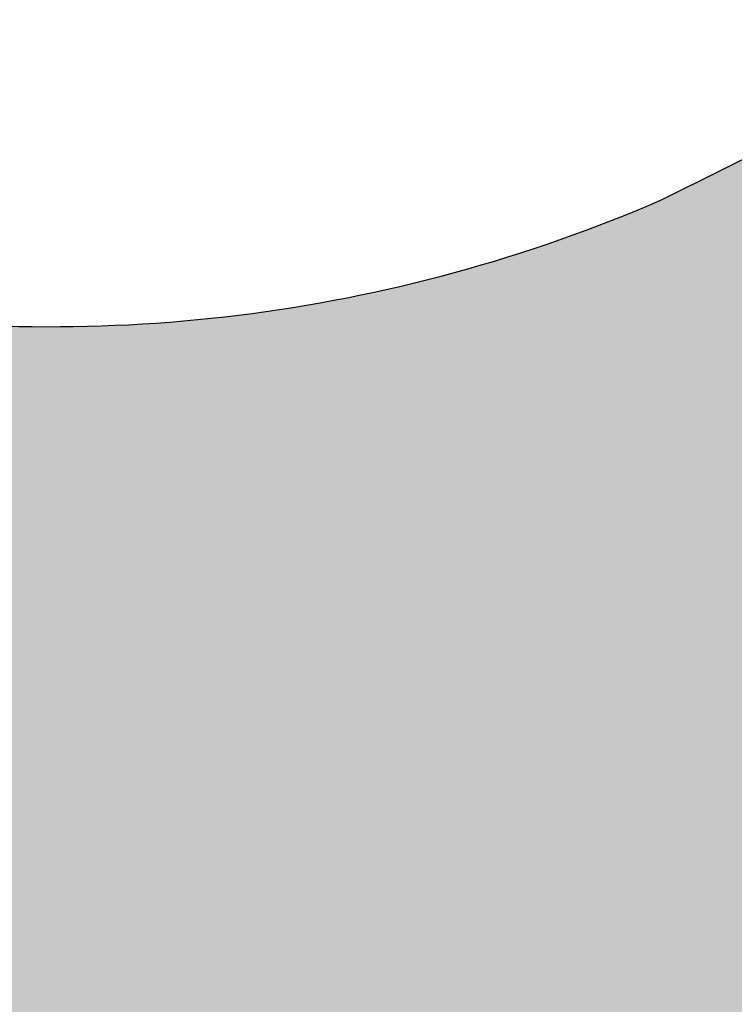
# Model space of a CAD drawing. Header units: feet. Extents: x 1609737 to 1611449, y 574802 to 575794.
# Tile 69 of 256: x 1610292 to 1610307, y 575079 to 575099. Entities that reach past the tile are written whole.
import ezdxf

# ---------------------------------------------------------------- set-up
doc = ezdxf.new("R2010")
doc.units = ezdxf.units.FT
doc.header["$MEASUREMENT"] = 0
doc.layers.add('C-GROUTED-BLDR-HTCH-SINGLE', color=79, linetype='Continuous')

msp = doc.modelspace()

# ---------------------------------------------------------------- hatches: boundary and pattern name
at = {"layer": 'C-GROUTED-BLDR-HTCH-SINGLE'}
h = msp.add_hatch(color=256, dxfattribs=at)
h.dxf.hatch_style = 1
edge = h.paths.add_edge_path()
edge.add_arc((1610316.381, 575074.709), 23.37, 93.1622, 111.8726, ccw=False)
edge.add_arc((1610315.832, 574913.612), 184.433, 85.39846, 90.22995, ccw=False)
edge.add_line((1610330.629, 575097.451), (1610331.589, 575096.006))
edge.add_arc((1610329.734, 575094.819), 2.202, -34.1086, 32.6133, ccw=False)
edge.add_line((1610331.558, 575093.584), (1610330.131, 575093.396))
edge.add_line((1610330.131, 575093.396), (1610327.538, 575093.014))
edge.add_arc((1610353.77, 574938.136), 157.084, 99.61297, 104.32873)
edge.add_arc((1610318.704, 575074.271), 16.508, 103.343, 123.1728)
edge.add_arc((1610297.059, 575085.941), 12.793, -15.5635, 9.665, ccw=False)
edge.add_arc((1610325.684, 575077.968), 16.921, 164.4365, 210.9882)
edge.add_arc((1610300.754, 575062.996), 12.159, -28.8258, 30.9882, ccw=False)
edge.add_arc((1610321.086, 575051.807), 11.048, 151.1742, 207.3019)
edge.add_arc((1610298.441, 575146.193), 100.277, 257.71488, 277.34975, ccw=False)
edge.add_line((1610277.104, 575048.212), (1610285.344, 575074.63))
edge.add_arc((1610291.44, 575075.229), 6.125, 141.7103, 185.6097, ccw=False)
edge.add_arc((1610278.48, 575084.816), 10, 324.6099, 343.2136)
edge.add_arc((1610289.634, 575117.305), 35.413, 265.1157, 267.443, ccw=False)
edge.add_arc((1610297.939, 575146.598), 65.562, 224.5965, 260.0569, ccw=False)
edge.add_arc((1610198.471, 575061.064), 65.929, 36.81036, 38.74971)
edge.add_line((1610249.887, 575102.33), (1610248.789, 575103.656))
edge.add_arc((1610246.11, 575101.798), 3.26, 34.7407, 103.092)
edge.add_arc((1610245.109, 575108.588), 3.624, 203.5718, 274.1509, ccw=False)
edge.add_line((1610241.787, 575107.139), (1610242.013, 575108.113))
edge.add_line((1610242.013, 575108.113), (1610236.159, 575109.46))
edge.add_line((1610236.159, 575109.46), (1610236.171, 575109.467))
edge.add_line((1610236.171, 575109.467), (1610236.173, 575109.464))
edge.add_line((1610236.173, 575109.464), (1610235.539, 575110.459))
edge.add_line((1610235.539, 575110.459), (1610233.521, 575113.688))
edge.add_line((1610233.521, 575113.688), (1610231.506, 575116.918))
edge.add_line((1610231.506, 575116.918), (1610230.884, 575117.916))
edge.add_line((1610230.884, 575117.916), (1610232.251, 575123.682))
edge.add_arc((1610232.104, 575125.324), 1.649, 275.1319, 345.537)
edge.add_arc((1610236.268, 575123.818), 2.791, 109.5743, 156.9172, ccw=False)
edge.add_arc((1610233.473, 575131.548), 5.428, 290.0395, 317.0243)
edge.add_arc((1610239.427, 575126.62), 2.332, 98.1765, 148.242, ccw=False)
edge.add_arc((1610239.016, 575131.25), 2.323, 271.9635, 331.6953)
edge.add_line((1610241.061, 575130.148), (1610248.537, 575117.114))
edge.add_line((1610248.537, 575117.114), (1610257.017, 575107.358))
edge.add_line((1610257.017, 575107.358), (1610269.39, 575099.275))
edge.add_line((1610269.39, 575099.275), (1610276.144, 575095.97))
edge.add_line((1610276.144, 575095.97), (1610287.833, 575093.086))
edge.add_arc((1610292.947, 575123.819), 31.156, 260.5539, 293.5222)
edge.add_arc((1610294.089, 575089.239), 12.793, 28.0366, 28.037, ccw=False)
edge.add_line((1610305.381, 575095.252), (1610307.675, 575096.397))

# ---------------------------------------------------------------- linework, layer by layer
msp.add_lwpolyline([(1610287.833, 575093.086, 0.144852), (1610305.381, 575095.252, -0.000002), (1610305.381, 575095.252), (1610307.675, 575096.397, -0.081821), (1610315.092, 575098.044, -0.021084), (1610330.629, 575097.451), (1610331.589, 575096.006, -0.299643), (1610331.558, 575093.584), (1610330.131, 575093.396), (1610327.538, 575093.014, 0.020579), (1610314.894, 575090.333, 0.08674), (1610309.671, 575088.088, -0.110527), (1610309.383, 575082.508, 0.205961), (1610311.178, 575069.256, -0.26708), (1610311.407, 575057.134, 0.24992), (1610311.269, 575046.74, -0.085884), (1610277.104, 575048.212)], format="xyb", dxfattribs=at)

doc.saveas('drawing.dxf')
